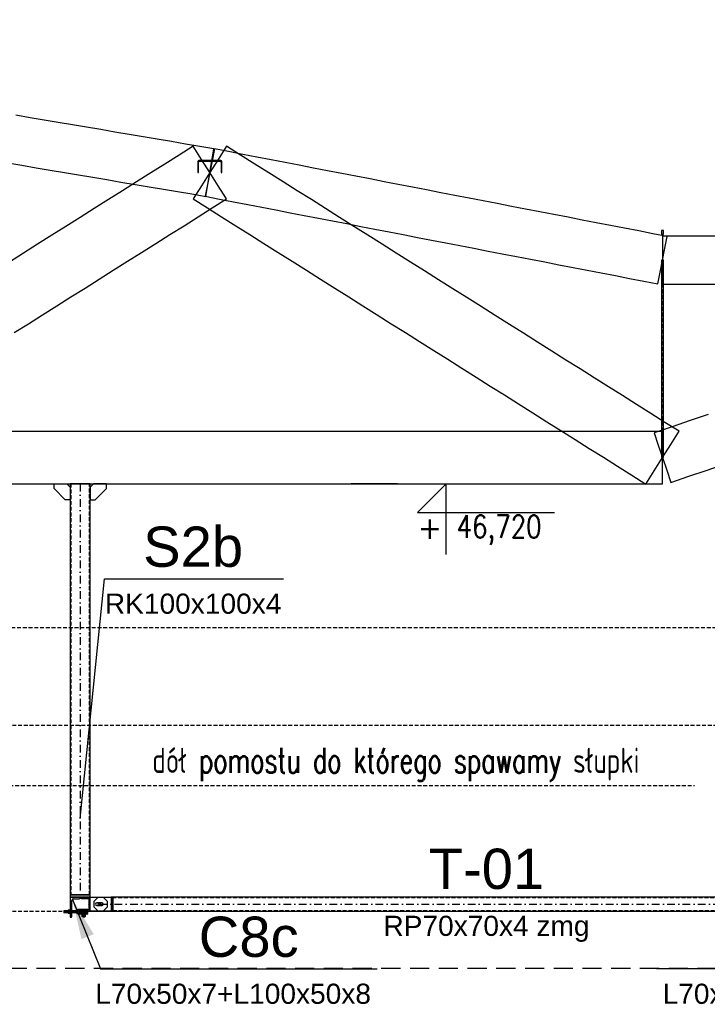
# Model space of a CAD drawing. Header units: millimetres. Extents: x -34919 to 306996, y -293018 to -145733.
# Tile 71 of 256: x 23711 to 27130, y -191217 to -186323. Entities that reach past the tile are written whole.
import ezdxf
from ezdxf.enums import TextEntityAlignment as Align

# ---------------------------------------------------------------- set-up
doc = ezdxf.new("R2010")
doc.units = ezdxf.units.MM
doc.header["$LTSCALE"] = 3
for name, pattern in [('DASHDOT', [25.4, 12.7, -6.35, 0, -6.35]), ('DASHED2', [9.525, 6.35, -3.175]), ('HIDDEN', [9.525, 6.35, -3.175])]:
    doc.linetypes.add(name, pattern=pattern)
for name, color, linetype, lineweight in [('-KONTURY', 7, 'Continuous', 18), ('OPISY', 2, 'Continuous', 13), ('SIATKA', 5, 'Continuous', 18)]:
    doc.layers.add(name, color=color, linetype=linetype, lineweight=lineweight)
for name, color, linetype in [('ARF2000E0_BEARING_ROOF_KANTAVAT_KATTO', 7, 'Continuous'), ('blaszki', 6, 'Continuous'), ('poziome 1', 7, 'Continuous'), ('slupki', 7, 'Continuous'), ('stezenia', 4, 'Continuous'), ('STĘŻENIA_OPIS', 4, 'Continuous')]:
    doc.layers.add(name, color=color, linetype=linetype)
doc.styles.add('ROMANS', font='romans.shx')
doc.styles.get("Standard").update_dxf_attribs({"font": 'arial.ttf', "height": 25})
doc.dimstyles.new('STANDARD-100', dxfattribs={"dimscale": 100, "dimtxt": 2, "dimasz": 2, "dimexe": 0, "dimexo": 0, "dimgap": 0.6, "dimtad": 1, "dimdec": 0, "dimzin": 12, "dimdsep": 46, "dimtxsty": 'Standard', "dimcen": 1, "dimclrd": 256, "dimclre": 256, "dimclrt": 2, "dimadec": 0, "dimazin": 0, "dimtfac": 1, "dimtdec": 0, "dimtmove": 0, "dimatfit": 3, "dimfxl": 0, "dimtolj": 1, "dimtzin": 0, "dimarcsym": 0})
pattern_1 = [(45, (-64462.189, -189215.194), (-6.7351921, 6.7351921), []), (45, (-64457.699, -189215.194), (-6.7351921, 6.7351921), [])]

# ---------------------------------------------------------------- blocks, each defined once
blk = doc.blocks.new('poziom')
at = {"color": 4}
for p, q in [((0, 1.176), (0, 0.076)), ((-0.446, 0.522), (1.685, 0.522)), ((-0.446, 0.522), (0, 0.076))]:
    blk.add_line(p, q, dxfattribs=at)
at = {"color": 2, "style": 'ROMANS'}
blk.add_attdef('+', text='', height=0.35, dxfattribs=at).set_placement((-0.254, 0.632), align=Align.CENTER)
at = {"color": 2, "style": 'ROMANS', "width": 0.8}
blk.add_attdef('POZIOM', text='', height=0.35, dxfattribs=at).set_placement((0.824, 0.632), align=Align.CENTER)
blk = doc.blocks.new('A$C0ED537D3')
at = {"layer": 'poziome 1', "color": 2, "extrusion": (0, 1, 0)}
blk.add_lwpolyline([(0, 0), (-50, 0)], dxfattribs=at)
at = {"layer": 'poziome 1', "color": 2, "extrusion": (-1, 0, 0)}
blk.add_lwpolyline([(3.5, 0), (0, 0)], dxfattribs=at)
for points, elevation in [([(0, 0), (100, 0)], -50), ([(95.5, 0), (17, 0)], -42)]:
    blk.add_lwpolyline(points, dxfattribs=dict(at, elevation=elevation))
at = {"layer": 'poziome 1', "color": 2, "extrusion": (0, 1, 0)}
for points, elevation in [([(-33, 0), (-4.5, 0)], -8), ([(-50, 0), (-46.5, 0)], -100)]:
    blk.add_lwpolyline(points, dxfattribs=dict(at, elevation=elevation))
at = {"layer": 'poziome 1', "color": 2, "extrusion": (0, 0, -1)}
for centre, radius, start, end in [((-4.5, -3.5), 4.5, 270, 0), ((-33, -17), 9, 90, 180), ((-46.5, -95.5), 4.5, 270, 0)]:
    blk.add_arc(centre, radius, start, end, dxfattribs=at)

msp = doc.modelspace()

# ---------------------------------------------------------------- hatches: boundary and pattern name
at = {"layer": '-KONTURY'}
h = msp.add_hatch(dxfattribs=at)
h.set_pattern_fill('ANSI31', color=256, scale=0.5, style=0)
h.set_pattern_definition([(45, (-23125.7643, -76558.8592), (-1.122532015, 1.122532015), [])])
h.paths.add_polyline_path([(24033.111, -190754.748), (24033.111, -190753.548), (24035.911, -190750.748), (24049.611, -190750.748), (24049.611, -190754.748)])
h.paths.add_polyline_path([(24009.611, -190754.748), (24009.611, -190750.748), (24023.311, -190750.748), (24026.111, -190753.548), (24026.111, -190754.748)])
h = msp.add_hatch(dxfattribs=at)
h.set_pattern_fill('ANSI31', color=256, scale=0.5, angle=90, style=0)
h.set_pattern_definition([(135, (-23175.0753, -76556.8592), (-1.122532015, -1.122532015), [])])
h.paths.add_polyline_path([(24033.111, -190758.748), (24049.611, -190758.748), (24049.611, -190762.748), (24033.111, -190762.748)])
h.paths.add_polyline_path([(24009.611, -190758.748), (24026.111, -190758.748), (24026.111, -190762.748), (24023.611, -190762.748), (24009.611, -190762.748)])
at = {"layer": 'slupki'}
h = msp.add_hatch(dxfattribs=at)
h.set_pattern_fill('ANSI32', angle=360)
h.set_pattern_definition(pattern_1)
edge = h.paths.add_edge_path()
edge.add_line((24012.099, -190684.749), (23962.099, -190684.749))
edge = h.paths.add_edge_path()
edge.add_line((23979.099, -190692.749), (24007.599, -190692.749))
edge = h.paths.add_edge_path()
edge.add_line((23970.099, -190780.249), (23970.099, -190701.749))
edge = h.paths.add_edge_path()
edge.add_line((23962.099, -190684.749), (23962.099, -190784.749))
edge = h.paths.add_edge_path()
edge.add_ellipse((23979.099, -190701.749), major_axis=(0, 9), ratio=1, start_angle=360, end_angle=450, ccw=False)
edge = h.paths.add_edge_path()
edge.add_ellipse((23965.599, -190780.249), major_axis=(0, 4.5), ratio=1, start_angle=180, end_angle=270, ccw=False)
edge = h.paths.add_edge_path()
edge.add_line((23962.099, -190784.749), (23965.599, -190784.749))
edge = h.paths.add_edge_path()
edge.add_ellipse((24007.599, -190688.249), major_axis=(0, 4.5), ratio=1, start_angle=180, end_angle=270, ccw=False)
edge = h.paths.add_edge_path()
edge.add_line((24012.099, -190688.249), (24012.099, -190684.749))
h = msp.add_hatch(dxfattribs=at)
h.set_pattern_fill('ANSI32', angle=360)
h.set_pattern_definition(pattern_1)
h.paths.add_polyline_path([(24012.099, -190684.749), (24012.099, -190686.66, 0.41421356), (24017.187, -190691.749), (24050.01, -190691.749, -0.41421356), (24055.099, -190696.838), (24055.099, -190749.66, 0.41421356), (24060.187, -190754.749), (24062.099, -190754.749), (24062.099, -190684.749)])

# ---------------------------------------------------------------- linework, layer by layer
at = {"layer": '-KONTURY'}
for p, q in [((24049.611, -190743.749, 0), (24002.111, -190743.749, 0)), ((24049.611, -190747.749, 0), (24049.611, -190743.749, 0)), ((23962.099, -190748.749, 0), (23970.099, -190748.749, 0)), ((23962.099, -190764.749, 0), (23970.099, -190764.749, 0)), ((23996.111, -190749.749, 0), (23996.111, -190763.749, 0)), ((24000.111, -190763.749, 0), (24000.111, -190749.749, 0)), ((24002.111, -190747.749, 0), (24049.611, -190747.749, 0)), ((24049.611, -190765.749, 0), (24002.111, -190765.749, 0)), ((24002.111, -190769.749, 0), (24049.611, -190769.749, 0)), ((24033.111, -190753.548, 0), (24026.111, -190753.548, 0)), ((24026.111, -190762.748, 0), (24026.111, -190758.748, 0)), ((24029.611, -190747.749, 0), (24029.611, -190767.749, 0)), ((24033.111, -190762.748, 0), (24033.111, -190758.748, 0)), ((24049.611, -190769.749, 0), (24049.611, -190765.749, 0))]:
    msp.add_line(p, q, dxfattribs=at)
at = {"layer": '-KONTURY', "extrusion": (1, 0, 0)}
for points, elevation in [([(-190766.749, 0), (-190746.749, 0)], 23960.099), ([(-190746.749, 0), (-190766.749, 0)], 23962.099), ([(-190743.749, 0), (-190744.599, 0)], 24020.461), ([(-190749.449, 0), (-190743.749, 0)], 24029.016), ([(-190743.649, 0), (-190783.849, 0)], 24029.611), ([(-190749.449, 0), (-190743.749, 0)], 24030.206), ([(-190744.599, 0), (-190743.749, 0)], 24038.761), ([(-190752.669, 0), (-190760.829, 0)], 23930.111), ([(-190749.449, 0), (-190764.049, 0)], 23951.699), ([(-190749.449, 0), (-190764.049, 0)], 23960.099), ([(-190751.749, 0), (-190761.749, 0)], 23995.611), ([(-190752.155, 0), (-190749.049, 0)], 24000.111), ([(-190761.343, 0), (-190752.155, 0)], 24000.111), ([(-190764.449, 0), (-190761.343, 0)], 24000.111), ([(-190748.249, 0), (-190749.049, 0)], 24000.711), ([(-190764.449, 0), (-190765.249, 0)], 24000.711), ([(-190771.749, 0), (-190769.749, 0)], 24019.611), ([(-190772.869, 0), (-190779.029, 0)], 24020.371), ([(-190783.289, 0), (-190751.749, 0)], 24024.611), ([(-190772.869, 0), (-190779.029, 0)], 24024.991), ([(-190750.829, 0), (-190749.669, 0)], 24025.531), ([(-190750.829, 0), (-190751.749, 0)], 24025.531), ([(-190751.749, 0), (-190783.749, 0)], 24025.531), ([(-190769.649, 0), (-190771.849, 0)], 24029.611), ([(-190771.649, 0), (-190780.249, 0)], 24029.611), ([(-190750.829, 0), (-190749.669, 0)], 24033.691), ([(-190750.829, 0), (-190751.749, 0)], 24033.691), ([(-190751.749, 0), (-190783.749, 0)], 24033.691), ([(-190772.869, 0), (-190779.029, 0)], 24034.231), ([(-190783.289, 0), (-190751.749, 0)], 24034.611), ([(-190772.869, 0), (-190779.029, 0)], 24038.851), ([(-190769.749, 0), (-190771.749, 0)], 24039.611)]:
    msp.add_lwpolyline(points, dxfattribs=dict(at, elevation=elevation))
at = {"layer": '-KONTURY', "extrusion": (0, 1, 0)}
for points, elevation in [([(-23960.099, 0), (-23962.099, 0)], -190746.749), ([(-24038.761, 0), (-24020.461, 0)], -190743.749), ([(-24038.761, 0), (-24020.461, 0)], -190744.599), ([(-23960.199, 0), (-23951.599, 0)], -190756.749), ([(-23958.979, 0), (-23952.819, 0)], -190747.509), ([(-23958.979, 0), (-23952.819, 0)], -190752.129), ([(-23958.979, 0), (-23952.819, 0)], -190761.369), ([(-23958.979, 0), (-23952.819, 0)], -190765.989), ([(-23962.199, 0), (-23959.999, 0)], -190756.749), ([(-23962.099, 0), (-23960.099, 0)], -190766.749), ([(-24000.711, 0), (-24000.111, 0)], -190749.049), ([(-24000.711, 0), (-24000.111, 0)], -190764.449), ([(-24019.611, 0), (-24039.611, 0)], -190769.749), ([(-24039.611, 0), (-24019.611, 0)], -190771.749), ([(-24022.311, 0), (-24036.911, 0)], -190771.749), ([(-24022.311, 0), (-24036.911, 0)], -190780.149), ([(-24034.611, 0), (-24024.611, 0)], -190751.749), ([(-24034.611, 0), (-24024.611, 0)], -190783.289), ([(-24033.691, 0), (-24025.531, 0)], -190749.669), ([(-24025.531, 0), (-24033.691, 0)], -190783.749), ([(-24030.206, 0), (-24029.016, 0)], -190749.449)]:
    msp.add_lwpolyline(points, dxfattribs=dict(at, elevation=elevation))
at = {"layer": '-KONTURY', "elevation": 0}
for points in [[(24020.461, -190744.599), (24025.531, -190749.669)], [(24038.761, -190744.599), (24033.691, -190749.669)], [(23931.031, -190761.749), (23930.111, -190760.829)], [(23995.611, -190751.749), (23931.031, -190751.749)], [(23995.611, -190761.749), (23996.531, -190761.343)], [(24000.111, -190752.155), (23996.531, -190752.155)], [(24000.111, -190761.343), (23996.531, -190761.343)], [(24005.75, -190756.749), (24000.711, -190756.749)], [(24023.311, -190750.748), (24026.111, -190753.548), (24026.111, -190754.748)], [(24035.911, -190750.748), (24033.111, -190753.548), (24033.111, -190754.748)]]:
    msp.add_lwpolyline(points, dxfattribs=at)
at = {"layer": '-KONTURY', "extrusion": (0.791254, 0.611487, 0), "elevation": -97627.744}
msp.add_lwpolyline([(-165617.582, 0), (-165625.758, 0)], dxfattribs=at)
at = {"layer": '-KONTURY', "extrusion": (0.791254, -0.611487, 0), "elevation": 135654.818}
msp.add_lwpolyline([(-136229.992, 0), (-136238.169, 0)], dxfattribs=at)
at = {"layer": '-KONTURY', "extrusion": (-4.74932e-13, -1, 0), "elevation": 190756.749}
msp.add_lwpolyline([(24006.611, 0), (23930.011, 0)], dxfattribs=at)
at = {"layer": '-KONTURY', "extrusion": (0.707107, -0.707107, 0)}
for points, elevation in [([(-117961.362, 0), (-117960.061, 0)], 151803.65), ([(-117893.89, 0), (-117892.589, 0)], 151869.82)]:
    msp.add_lwpolyline(points, dxfattribs=dict(at, elevation=elevation))
at = {"layer": '-KONTURY', "extrusion": (-4.44333e-13, -1, 0)}
for elevation in [190752.669, 190760.829]:
    msp.add_lwpolyline([(23995.611, 0), (23930.111, 0)], dxfattribs=dict(at, elevation=elevation))
at = {"layer": '-KONTURY', "extrusion": (1, -1.45519e-12, 0), "elevation": 23931.031}
msp.add_lwpolyline([(-190751.749, 0), (-190761.749, 0)], dxfattribs=at)
at = {"layer": '-KONTURY', "extrusion": (-4.50664e-13, -1, 0), "elevation": 190761.749}
msp.add_lwpolyline([(23995.611, 0), (23931.031, 0)], dxfattribs=at)
at = {"layer": '-KONTURY', "extrusion": (0.866025, -0.5, 0)}
for points, elevation in [([(-153215.779, 0), (-153218.019, 0)], 116117.504), ([(-153228.703, 0), (-153226.463, 0)], 116132.079)]:
    msp.add_lwpolyline(points, dxfattribs=dict(at, elevation=elevation))
at = {"layer": '-KONTURY', "extrusion": (0.866025, 0.5, 0)}
for points, elevation in [([(-177184.602, 0), (-177182.362, 0)], -74639.245), ([(-177171.678, 0), (-177173.918, 0)], -74624.67)]:
    msp.add_lwpolyline(points, dxfattribs=dict(at, elevation=elevation))
at = {"layer": '-KONTURY', "extrusion": (-0.403632, -0.914921, 0), "elevation": 164837.483}
msp.add_lwpolyline([(98947.579, 0), (98948.584, 0)], dxfattribs=at)
at = {"layer": '-KONTURY', "extrusion": (0.487829, -0.872939, 0), "elevation": 178221.27}
msp.add_lwpolyline([(-72107.899, 0), (-72106.844, 0)], dxfattribs=at)
at = {"layer": '-KONTURY', "extrusion": (0.487829, 0.872939, 0), "elevation": -154816.901}
msp.add_lwpolyline([(-114005.308, 0), (-114006.362, 0)], dxfattribs=at)
at = {"layer": '-KONTURY', "extrusion": (-1.25448e-12, -1, 0)}
for elevation in [190748.249, 190765.249]:
    msp.add_lwpolyline([(24000.711, 0), (24006.511, 0)], dxfattribs=dict(at, elevation=elevation))
at = {"layer": '-KONTURY', "extrusion": (1, -9.4493e-13, 0), "elevation": 24000.711}
msp.add_lwpolyline([(-190749.049, 0), (-190764.449, 0)], dxfattribs=at)
at = {"layer": '-KONTURY', "extrusion": (1, -8.55995e-13, 0), "elevation": 24006.511}
msp.add_lwpolyline([(-190748.249, 0), (-190765.249, 0)], dxfattribs=at)
at = {"layer": '-KONTURY', "linetype": 'HIDDEN', "const_width": 3, "elevation": 0}
msp.add_lwpolyline([(28385.809, -190756.749), (24009.611, -190756.749)], dxfattribs=at)
at = {"layer": '-KONTURY', "elevation": 0}
for points in [[(24049.611, -190754.748), (24009.611, -190754.748), (24009.611, -190750.748), (24049.611, -190750.748)], [(24049.611, -190754.748), (24009.611, -190754.748), (24009.611, -190750.748), (24049.611, -190750.748)], [(24049.611, -190762.748), (24009.611, -190762.748), (24009.611, -190758.748), (24049.611, -190758.748)]]:
    msp.add_lwpolyline(points, close=True, dxfattribs=at)
at = {"layer": '-KONTURY', "extrusion": (-0.5, 0.866025, 0)}
for points, elevation in [([(74584.183, 0), (74581.943, 0)], -177224.336), ([(74571.259, 0), (74573.499, 0)], -177238.911)]:
    msp.add_lwpolyline(points, dxfattribs=dict(at, elevation=elevation))
at = {"layer": '-KONTURY', "extrusion": (0.5, 0.866025, 0)}
for points, elevation in [([(-116191.766, 0), (-116194.006, 0)], -153209.3), ([(-116204.69, 0), (-116202.45, 0)], -153194.725)]:
    msp.add_lwpolyline(points, dxfattribs=dict(at, elevation=elevation))
at = {"layer": '-KONTURY', "extrusion": (-0.447214, -0.894427, 0), "elevation": 159897.629}
msp.add_lwpolyline([(106810.175, 0), (106809.146, 0)], dxfattribs=at)
at = {"layer": '-KONTURY', "extrusion": (-0.707107, -0.707107, 0), "elevation": 117886.819}
msp.add_lwpolyline([(151876.892, 0), (151875.59, 0)], dxfattribs=at)
at = {"layer": '-KONTURY', "extrusion": (0.447214, -0.894427, 0), "elevation": 181390.366}
msp.add_lwpolyline([(-63824.7, 0), (-63823.671, 0)], dxfattribs=at)
at = {"layer": '-KONTURY'}
for centre, radius, start, end in [((24002.111, -190749.749, 0), 6, 90, 180), ((24002.111, -190763.749, 0), 6, 180, 270), ((24002.111, -190749.749, 0), 2, 90, 180), ((24002.111, -190763.749, 0), 2, 180, 270)]:
    msp.add_arc(centre, radius, start, end, dxfattribs=at)
at = {"layer": '-KONTURY', "extrusion": (0, 0, -1)}
for centre, radius, start, end in [((-23967.368, -190756.749, 0), 15.265, 342.383031, 17.616969), ((-23956.188, -190749.819, 0), 4.085, 325.561531, 25.561531), ((-23956.188, -190763.679, 0), 4.085, 334.438469, 34.438469), ((-23955.61, -190749.819, 0), 4.085, 154.438469, 214.438469), ((-23944.43, -190756.749, 0), 15.265, 162.383031, 197.616969), ((-23955.61, -190763.679, 0), 4.085, 145.561531, 205.561531), ((-23994.258, -190752.499, 0), 12.253, 159.705445, 200.294555), ((-23994.258, -190760.999, 0), 12.253, 159.705445, 200.294555), ((-24022.681, -190776.238, 0), 4.085, 64.438469, 124.438469), ((-24022.681, -190775.66, 0), 4.085, 235.561531, 295.561531), ((-24029.611, -190787.418, 0), 15.265, 72.383031, 107.616969), ((-24029.611, -190764.48, 0), 15.265, 252.383031, 287.616969), ((-24036.541, -190776.238, 0), 4.085, 55.561531, 115.561531), ((-24036.541, -190775.66, 0), 4.085, 244.438469, 304.438469)]:
    msp.add_arc(centre, radius, start, end, dxfattribs=at)
at = {"color": 4, "linetype": 'DASHED2'}
for p, q in [((-5676.685, -189344.749, 0), (29443.668, -189344.749, 0)), ((-5671.516, -189829.228, 0), (29441.729, -189829.228, 0)), ((22488.771, -190129.749, 0), (27066.677, -190129.749, 0)), ((21103.168, -190754.749, 0), (29441.729, -190754.749, 0))]:
    msp.add_line(p, q, dxfattribs=at)
at = {"color": 6, "elevation": 0}
msp.add_lwpolyline([(24126.599, -190754.749), (24062.099, -190754.749), (24062.099, -190684.749), (24126.599, -190684.749), (24146.599, -190704.749), (24146.599, -190734.749)], close=True, dxfattribs=at)
msp.add_lwpolyline([(24094.099, -190726.249), (24120.099, -190726.249, 1), (24120.099, -190713.249), (24094.099, -190713.249, 1)], format="xyb", close=True, dxfattribs=at)
at = {"color": 9}
msp.add_circle((24107.099, -190719.749, 0), 6.5, dxfattribs=at)
at = {"layer": 'ARF2000E0_BEARING_ROOF_KANTAVAT_KATTO', "color": 8, "linetype": 'HIDDEN', "extrusion": (0, 1, 0)}
msp.add_line((26906.625, -187549.749), (26906.625, -188499.749), dxfattribs=at)
msp.add_line((26906.625, -187549.749), (26906.625, -188499.749), dxfattribs=at)
at = {"layer": 'ARF2000E0_BEARING_ROOF_KANTAVAT_KATTO'}
for points in [[(24636.623, -187200.97), (24646.624, -187141.81), (24656.625, -187082.649), (24666.626, -187023.488), (24676.627, -186964.328), (24606.314, -186952.442), (24536.002, -186940.556), (24465.689, -186928.67), (24395.377, -186916.784), (24325.064, -186904.898), (24254.752, -186893.012), (24184.439, -186881.126), (24114.127, -186869.24), (24043.814, -186857.354), (23973.502, -186845.468), (23903.189, -186833.582), (23832.877, -186821.696), (23762.564, -186809.81), (23692.252, -186797.925)], [(24739.229, -187213.804), (24697.927, -187148.226), (24656.625, -187082.649), (24615.323, -187017.072), (24574.021, -186951.494), (24503.708, -186995.779), (24433.396, -187040.063), (24363.083, -187084.347), (24292.771, -187128.632), (24222.458, -187172.916), (24152.146, -187217.201), (24081.833, -187261.485), (24011.521, -187305.769), (23941.208, -187350.054), (23870.896, -187394.338), (23800.583, -187438.622), (23730.271, -187482.907), (23659.958, -187527.191)], [(26824.021, -188630.904), (26865.323, -188565.326), (26906.625, -188499.749), (26947.927, -188434.172), (26989.229, -188368.594), (26918.917, -188324.31), (26848.604, -188280.026), (26778.292, -188235.741), (26707.979, -188191.457), (26637.667, -188147.172), (26567.354, -188102.888), (26497.042, -188058.604), (26426.729, -188014.319), (26356.417, -187970.035), (26286.104, -187925.751), (26215.792, -187881.466), (26145.479, -187837.182), (26075.167, -187792.897), (26004.854, -187748.613), (25934.542, -187704.329), (25864.229, -187660.044), (25793.917, -187615.76), (25723.604, -187571.476), (25653.292, -187527.191), (25582.979, -187482.907), (25512.667, -187438.622), (25442.354, -187394.338), (25372.042, -187350.054), (25301.729, -187305.769), (25231.417, -187261.485), (25161.104, -187217.201), (25090.792, -187172.916), (25020.479, -187128.632), (24950.167, -187084.347), (24879.854, -187040.063), (24809.542, -186995.779), (24739.229, -186951.494), (24697.927, -187017.072), (24656.625, -187082.649), (24615.323, -187148.226), (24574.021, -187213.804), (24644.333, -187258.088), (24714.646, -187302.372), (24784.958, -187346.657), (24855.271, -187390.941), (24925.583, -187435.226), (24995.896, -187479.51), (25066.208, -187523.794), (25136.521, -187568.079), (25206.833, -187612.363), (25277.146, -187656.647), (25347.458, -187700.932), (25417.771, -187745.216), (25488.083, -187789.501), (25558.396, -187833.785), (25628.708, -187878.069), (25699.021, -187922.354), (25769.333, -187966.638), (25839.646, -188010.922), (25909.958, -188055.207), (25980.271, -188099.491), (26050.583, -188143.776), (26120.896, -188188.06), (26191.208, -188232.344), (26261.521, -188276.629), (26331.833, -188320.913), (26402.146, -188365.197), (26472.458, -188409.482), (26542.771, -188453.766), (26613.083, -188498.051), (26683.396, -188542.335), (26753.708, -188586.619), (26824.021, -188630.904)], [(26883.832, -187635.764), (26895.228, -187576.857), (26906.625, -187517.949), (26918.022, -187459.041), (26929.418, -187400.134), (26859.106, -187386.53), (26788.793, -187372.927), (26718.481, -187359.324), (26648.168, -187345.721), (26577.856, -187332.118), (26507.543, -187318.515), (26437.231, -187304.912), (26366.918, -187291.309), (26296.606, -187277.705), (26226.293, -187264.102), (26155.981, -187250.499), (26085.668, -187236.896), (26015.356, -187223.293), (25945.043, -187209.69), (25874.731, -187196.087), (25804.418, -187182.484), (25734.106, -187168.88), (25663.793, -187155.277), (25593.481, -187141.674), (25523.168, -187128.071), (25452.856, -187114.468), (25382.543, -187100.865), (25312.231, -187087.262), (25241.918, -187073.659), (25171.606, -187060.055), (25101.293, -187046.452), (25030.981, -187032.849), (24960.668, -187019.246), (24890.356, -187005.643), (24820.043, -186992.04), (24749.731, -186978.437), (24679.418, -186964.834), (24668.022, -187023.741), (24656.625, -187082.649), (24645.228, -187141.557), (24633.832, -187200.464), (24704.144, -187214.067), (24774.457, -187227.671), (24844.769, -187241.274), (24915.082, -187254.877), (24985.394, -187268.48), (25055.707, -187282.083), (25126.019, -187295.686), (25196.332, -187309.289), (25266.644, -187322.892), (25336.957, -187336.496), (25407.269, -187350.099), (25477.582, -187363.702), (25547.894, -187377.305), (25618.207, -187390.908), (25688.519, -187404.511), (25758.832, -187418.114), (25829.144, -187431.717), (25899.457, -187445.321), (25969.769, -187458.924), (26040.082, -187472.527), (26110.394, -187486.13), (26180.707, -187499.733), (26251.019, -187513.336), (26321.332, -187526.939), (26391.644, -187540.542), (26461.957, -187554.146), (26532.269, -187567.749), (26602.582, -187581.352), (26672.894, -187594.955), (26743.207, -187608.558), (26813.519, -187622.161), (26883.832, -187635.764)], [(24596.625, -187030.631), (24596.625, -187082.649), (24600.625, -187082.649), (24600.625, -187030.631), (24600.626, -187030.532), (24600.63, -187030.434), (24600.636, -187030.336), (24600.644, -187030.238), (24600.655, -187030.14), (24600.668, -187030.043), (24600.684, -187029.946), (24600.702, -187029.85), (24600.722, -187029.754), (24600.745, -187029.659), (24600.77, -187029.564), (24600.797, -187029.47), (24600.827, -187029.376), (24600.859, -187029.283), (24600.893, -187029.191), (24600.93, -187029.099), (24600.968, -187029.009), (24601.009, -187028.919), (24601.052, -187028.831), (24601.098, -187028.744), (24601.145, -187028.658), (24601.194, -187028.573), (24601.246, -187028.49), (24601.299, -187028.408), (24601.355, -187028.327), (24601.412, -187028.247), (24601.471, -187028.169), (24601.533, -187028.092), (24601.596, -187028.017), (24601.661, -187027.944), (24601.728, -187027.872), (24601.797, -187027.801), (24601.867, -187027.732), (24601.939, -187027.665), (24602.013, -187027.6), (24602.088, -187027.537), (24602.165, -187027.476), (24602.243, -187027.416), (24602.322, -187027.359), (24602.403, -187027.304), (24602.485, -187027.25), (24602.568, -187027.199), (24602.653, -187027.149), (24602.739, -187027.102), (24602.826, -187027.057), (24602.914, -187027.014), (24603.004, -187026.973), (24603.094, -187026.934), (24603.186, -187026.897), (24603.278, -187026.863), (24603.371, -187026.831), (24603.464, -187026.801), (24603.559, -187026.774), (24603.653, -187026.749), (24603.749, -187026.726), (24603.845, -187026.706), (24603.941, -187026.688), (24604.038, -187026.673), (24604.135, -187026.659), (24604.232, -187026.649), (24604.33, -187026.64), (24604.428, -187026.634), (24604.527, -187026.63), (24604.625, -187026.629), (24656.625, -187026.629), (24708.625, -187026.629), (24708.724, -187026.63), (24708.822, -187026.634), (24708.92, -187026.64), (24709.018, -187026.649), (24709.115, -187026.659), (24709.212, -187026.673), (24709.309, -187026.688), (24709.406, -187026.706), (24709.502, -187026.727), (24709.597, -187026.749), (24709.692, -187026.774), (24709.786, -187026.802), (24709.88, -187026.831), (24709.973, -187026.863), (24710.065, -187026.897), (24710.156, -187026.934), (24710.247, -187026.973), (24710.336, -187027.014), (24710.424, -187027.057), (24710.512, -187027.102), (24710.598, -187027.15), (24710.682, -187027.199), (24710.766, -187027.251), (24710.848, -187027.304), (24710.929, -187027.36), (24711.008, -187027.417), (24711.086, -187027.476), (24711.163, -187027.538), (24711.238, -187027.601), (24711.312, -187027.666), (24711.384, -187027.733), (24711.454, -187027.802), (24711.523, -187027.872), (24711.59, -187027.944), (24711.655, -187028.018), (24711.718, -187028.093), (24711.779, -187028.17), (24711.838, -187028.248), (24711.896, -187028.327), (24711.951, -187028.408), (24712.005, -187028.49), (24712.056, -187028.574), (24712.105, -187028.659), (24712.153, -187028.744), (24712.198, -187028.832), (24712.241, -187028.92), (24712.282, -187029.009), (24712.321, -187029.1), (24712.357, -187029.191), (24712.391, -187029.283), (24712.423, -187029.376), (24712.453, -187029.47), (24712.48, -187029.564), (24712.505, -187029.659), (24712.528, -187029.754), (24712.548, -187029.85), (24712.566, -187029.947), (24712.582, -187030.043), (24712.595, -187030.141), (24712.606, -187030.238), (24712.614, -187030.336), (24712.62, -187030.434), (24712.624, -187030.532), (24712.625, -187030.631), (24712.625, -187082.649), (24716.625, -187082.649), (24716.625, -187030.631), (24716.623, -187030.434), (24716.615, -187030.238), (24716.603, -187030.042), (24716.587, -187029.846), (24716.565, -187029.651), (24716.539, -187029.457), (24716.507, -187029.263), (24716.471, -187029.07), (24716.431, -187028.878), (24716.385, -187028.687), (24716.335, -187028.497), (24716.281, -187028.308), (24716.222, -187028.121), (24716.158, -187027.936), (24716.089, -187027.752), (24716.017, -187027.569), (24715.939, -187027.388), (24715.857, -187027.21), (24715.771, -187027.033), (24715.681, -187026.859), (24715.586, -187026.686), (24715.487, -187026.517), (24715.384, -187026.349), (24715.277, -187026.184), (24715.166, -187026.022), (24715.051, -187025.863), (24714.932, -187025.707), (24714.809, -187025.554), (24714.683, -187025.403), (24714.553, -187025.256), (24714.419, -187025.112), (24714.282, -187024.972), (24714.141, -187024.835), (24713.998, -187024.701), (24713.851, -187024.571), (24713.701, -187024.445), (24713.548, -187024.322), (24713.392, -187024.204), (24713.233, -187024.089), (24713.071, -187023.977), (24712.906, -187023.87), (24712.739, -187023.767), (24712.57, -187023.668), (24712.398, -187023.574), (24712.223, -187023.483), (24712.047, -187023.397), (24711.869, -187023.315), (24711.688, -187023.238), (24711.505, -187023.165), (24711.321, -187023.096), (24711.135, -187023.032), (24710.948, -187022.973), (24710.759, -187022.918), (24710.569, -187022.868), (24710.378, -187022.822), (24710.185, -187022.781), (24709.992, -187022.746), (24709.798, -187022.714), (24709.604, -187022.688), (24709.409, -187022.666), (24709.213, -187022.65), (24709.018, -187022.637), (24708.821, -187022.63), (24708.625, -187022.628), (24656.625, -187022.628), (24604.625, -187022.628), (24604.429, -187022.63), (24604.232, -187022.637), (24604.036, -187022.65), (24603.841, -187022.666), (24603.646, -187022.688), (24603.451, -187022.714), (24603.257, -187022.746), (24603.064, -187022.782), (24602.872, -187022.822), (24602.681, -187022.868), (24602.491, -187022.918), (24602.303, -187022.972), (24602.116, -187023.032), (24601.93, -187023.096), (24601.746, -187023.164), (24601.564, -187023.237), (24601.383, -187023.314), (24601.204, -187023.396), (24601.028, -187023.483), (24600.853, -187023.573), (24600.681, -187023.668), (24600.511, -187023.767), (24600.344, -187023.87), (24600.179, -187023.977), (24600.017, -187024.089), (24599.858, -187024.204), (24599.702, -187024.323), (24599.549, -187024.445), (24599.399, -187024.572), (24599.251, -187024.702), (24599.108, -187024.836), (24598.967, -187024.973), (24598.83, -187025.113), (24598.697, -187025.257), (24598.567, -187025.404), (24598.441, -187025.554), (24598.318, -187025.707), (24598.199, -187025.863), (24598.084, -187026.022), (24597.973, -187026.184), (24597.866, -187026.349), (24597.763, -187026.516), (24597.665, -187026.686), (24597.57, -187026.858), (24597.48, -187027.032), (24597.393, -187027.208), (24597.312, -187027.387), (24597.234, -187027.568), (24597.161, -187027.75), (24597.093, -187027.935), (24597.029, -187028.121), (24596.969, -187028.308), (24596.915, -187028.497), (24596.865, -187028.687), (24596.819, -187028.878), (24596.779, -187029.071), (24596.743, -187029.264), (24596.711, -187029.457), (24596.685, -187029.652), (24596.664, -187029.847), (24596.647, -187030.042), (24596.635, -187030.238), (24596.627, -187030.434), (24596.625, -187030.631)], [(23652.248, -187034.567), (23722.561, -187046.453), (23792.873, -187058.339), (23863.186, -187070.225), (23933.498, -187082.111), (24003.811, -187093.997), (24074.123, -187105.883), (24144.436, -187117.769), (24214.748, -187129.655), (24285.061, -187141.541), (24355.373, -187153.427), (24425.686, -187165.312), (24495.998, -187177.198), (24566.311, -187189.084), (24636.623, -187200.97)], [(23684.542, -187878.069), (23754.854, -187833.785), (23825.167, -187789.501), (23895.479, -187745.216), (23965.792, -187700.932), (24036.104, -187656.647), (24106.417, -187612.363), (24176.729, -187568.079), (24247.042, -187523.794), (24317.354, -187479.51), (24387.667, -187435.226), (24457.979, -187390.941), (24528.292, -187346.657), (24598.604, -187302.372), (24668.917, -187258.088), (24739.229, -187213.804)], [(26902.125, -187371.049), (26902.125, -187387.949), (26911.125, -187387.949), (26911.125, -187371.049), (26902.125, -187371.049)], [(27176.156, -187397.949), (27086.313, -187397.949), (26996.469, -187397.949), (26906.625, -187397.949), (26906.625, -187457.949), (26906.625, -187517.949), (26906.625, -187577.949), (26906.625, -187637.949), (26996.469, -187637.949), (27086.313, -187637.949), (27176.156, -187637.949)], [(26902.125, -187517.949), (26902.125, -187579.311), (26902.125, -187640.674), (26902.125, -187702.036), (26902.125, -187763.399), (26902.125, -187824.761), (26902.125, -187886.124), (26902.125, -187947.486), (26902.125, -188008.849), (26902.125, -188070.211), (26902.125, -188131.574), (26902.125, -188192.936), (26902.125, -188254.299), (26902.125, -188315.661), (26902.125, -188377.024), (26902.125, -188438.386), (26902.125, -188499.749), (26911.125, -188499.749), (26911.125, -188438.386), (26911.125, -188377.024), (26911.125, -188315.661), (26911.125, -188254.299), (26911.125, -188192.936), (26911.125, -188131.574), (26911.125, -188070.211), (26911.125, -188008.849), (26911.125, -187947.486), (26911.125, -187886.124), (26911.125, -187824.761), (26911.125, -187763.399), (26911.125, -187702.036), (26911.125, -187640.674), (26911.125, -187579.311), (26911.125, -187517.949), (26902.125, -187517.949)], [(27134.144, -188284.681), (27044.3, -188315.362), (26954.457, -188346.043), (26864.613, -188376.725), (26885.619, -188438.237), (26906.625, -188499.749), (26927.631, -188561.261), (26948.637, -188622.773), (27038.481, -188592.092), (27128.325, -188561.411), (27218.169, -188530.729)], [(26906.625, -188629.749), (26906.625, -188564.749), (26906.625, -188499.749), (26906.625, -188434.749), (26906.625, -188369.749), (26836.313, -188369.749), (26766, -188369.749), (26695.688, -188369.749), (26625.375, -188369.749), (26555.063, -188369.749), (26484.75, -188369.749), (26414.438, -188369.749), (26344.125, -188369.749), (26273.813, -188369.749), (26203.5, -188369.749), (26133.188, -188369.749), (26062.875, -188369.749), (25992.563, -188369.749), (25922.25, -188369.749), (25851.938, -188369.749), (25781.625, -188369.749), (25711.313, -188369.749), (25641, -188369.749), (25570.688, -188369.749), (25500.375, -188369.749), (25430.063, -188369.749), (25359.75, -188369.749), (25289.438, -188369.749), (25219.125, -188369.749), (25148.813, -188369.749), (25078.5, -188369.749), (25008.188, -188369.749), (24937.875, -188369.749), (24867.563, -188369.749), (24797.25, -188369.749), (24726.938, -188369.749), (24656.625, -188369.749), (24586.313, -188369.749), (24516, -188369.749), (24445.688, -188369.749), (24375.375, -188369.749), (24305.063, -188369.749), (24234.75, -188369.749), (24164.438, -188369.749), (24094.125, -188369.749), (24023.813, -188369.749), (23953.5, -188369.749), (23883.188, -188369.749), (23812.875, -188369.749), (23742.563, -188369.749), (23672.25, -188369.749)], [(23461.313, -188629.749), (23831.625, -188629.749), (23901.938, -188629.749), (23972.25, -188629.749), (24042.563, -188629.749), (24112.875, -188629.749), (24183.188, -188629.749), (24253.5, -188629.749), (24323.813, -188629.749), (24394.125, -188629.749), (24464.438, -188629.749), (24534.75, -188629.749), (24605.063, -188629.749), (24675.375, -188629.749), (24745.688, -188629.749), (24816, -188629.749), (24886.313, -188629.749), (24956.625, -188629.749), (25026.938, -188629.749), (25097.25, -188629.749), (25167.563, -188629.749), (25237.875, -188629.749), (25308.188, -188629.749), (25378.5, -188629.749), (25448.813, -188629.749), (25519.125, -188629.749), (25589.438, -188629.749), (25359.75, -188629.749), (25430.063, -188629.749), (25500.375, -188629.749), (25570.688, -188629.749), (25641, -188629.749), (25711.313, -188629.749), (25781.625, -188629.749), (25851.938, -188629.749), (25922.25, -188629.749), (25992.563, -188629.749), (26062.875, -188629.749), (26133.188, -188629.749), (26203.5, -188629.749), (26273.813, -188629.749), (26344.125, -188629.749), (26414.438, -188629.749), (26484.75, -188629.749), (26555.063, -188629.749), (26625.375, -188629.749), (26695.688, -188629.749), (26766, -188629.749), (26836.313, -188629.749), (26906.625, -188629.749)]]:
    msp.add_lwpolyline(points, dxfattribs=at)
at = {"layer": 'blaszki', "elevation": 0}
for points in [[(23962.099, -188709.749), (23938.099, -188709.749), (23882.099, -188653.749), (23882.099, -188629.749), (23946.099, -188629.749), (23962.099, -188645.749)], [(24062.099, -188709.749), (24086.099, -188709.749), (24142.099, -188653.749), (24142.099, -188629.749), (24078.099, -188629.749), (24062.099, -188645.749)], [(23962.099, -190684.749), (24062.099, -190684.749), (24062.099, -190672.749), (23962.099, -190672.749)]]:
    msp.add_lwpolyline(points, close=True, dxfattribs=at)
at = {"layer": 'poziome 1', "linetype": 'HIDDEN', "ltscale": 5}
msp.add_lwpolyline([(30729.318, -183647.981), (-7495.118, -183647.981), (-7495.118, -191038.101), (30729.318, -191038.101)], close=True, dxfattribs=at)
at = {"layer": 'poziome 1', "color": 2, "elevation": 0}
msp.add_lwpolyline([(24062.099, -190684.749), (24012.099, -190684.749), (24012.099, -190686.66, 0.41421356), (24017.187, -190691.749), (24050.01, -190691.749, -0.41421356), (24055.099, -190696.838), (24055.099, -190749.66, 0.41421356), (24060.187, -190754.749), (24062.099, -190754.749)], format="xyb", close=True, dxfattribs=at)
at = {"layer": 'slupki', "color": 4, "linetype": 'DASHDOT'}
for p, q in [((24012.099, -188629.749, 0), (24012.099, -190672.749, 0)), ((24107.099, -190719.749, 0), (28288.125, -190719.749, 0))]:
    msp.add_line(p, q, dxfattribs=at)
at = {"layer": 'slupki', "linetype": 'HIDDEN'}
for p, q in [((28220.625, -190688.749, 0), (24174.599, -190688.749, 0)), ((24174.599, -190750.749, 0), (28220.625, -190750.749, 0))]:
    msp.add_line(p, q, dxfattribs=at)
at = {"layer": 'slupki', "color": 3, "elevation": 0}
for points in [[(23962.099, -190672.749), (24062.099, -190672.749), (24062.099, -188629.749), (23962.099, -188629.749)], [(24174.599, -190684.749), (24166.599, -190684.749), (24166.599, -190754.749), (24174.599, -190754.749)]]:
    msp.add_lwpolyline(points, close=True, dxfattribs=at)
at = {"layer": 'slupki', "linetype": 'HIDDEN', "elevation": 0}
for points in [[(23966.099, -188629.749), (23966.099, -190672.749)], [(24058.099, -190672.749), (24058.099, -188629.749)]]:
    msp.add_lwpolyline(points, dxfattribs=at)
at = {"layer": 'slupki', "color": 3}
msp.add_lwpolyline([(24102.099, -190684.749), (24166.599, -190684.749), (24166.599, -190754.749), (24102.099, -190754.749), (24082.099, -190734.749), (24082.099, -190704.749)], close=True, dxfattribs=at)
at = {"layer": 'slupki', "color": 3, "elevation": 0}
msp.add_lwpolyline([(28228.625, -190684.749), (24174.599, -190684.749), (24174.599, -190754.749), (28228.625, -190754.749)], dxfattribs=at)
at = {"layer": 'slupki', "color": 3}
msp.add_circle((24107.099, -190719.749, 0), 6.5, dxfattribs=at)

# ---------------------------------------------------------------- block references
at = {"color": 4}
ref = msp.add_blockref('poziom', (25831.102, -188605.323, 0), dxfattribs=dict(at, xscale=-320, yscale=320, zscale=320, rotation=180))
ref.add_attrib('POZIOM', '46,720', dxfattribs={"color": 2, "height": 112, "style": 'ROMANS', "width": 0.8}).set_placement((26094.689, -188898.285, 0), align=Align.CENTER)
ref.add_attrib('+', '+', dxfattribs={"color": 2, "height": 112, "style": 'ROMANS'}).set_placement((25749.956, -188903.619, 0), align=Align.CENTER)
at = {"layer": 'SIATKA', "color": 3, "xscale": -1}
msp.add_blockref('A$C0ED537D3', (24012.099, -190684.749, 0), dxfattribs=at)

# ---------------------------------------------------------------- texts
at = {"layer": 'OPISY', "color": 3, "style": 'ROMANS', "width": 0.7}
msp.add_text('dół pomostu do którego spawamy słupki', height=125, dxfattribs=at).set_placement((25581.336, -190066.935, 0), align=Align.CENTER)
at = {"layer": 'STĘŻENIA_OPIS', "linetype": 'DASHDOT', "char_height": 200, "attachment_point": 5}
for s, insert in [('{\\farial|b0|i0|c238|p34;\\C3;S2b\\C256;\\P\\H0.5x;RK100x100x4}', (24573.458, -189059.737)), ('{\\farial|b0|i0|c238|p34;\\C3;T-01\\C256;\\P\\H0.5x;RP70x70x4 zmg}', (26031.738, -190675.542)), ('{\\farial|b0|i0|c238|p34;\\C3;^I^I\\C6;C8c\\C256;\\P\\H0.5x;L70x50x7+L100x50x8}', (24772.195, -190998.82, 0)), ('{\\farial|b0|i0|c238|p34;\\C3;^I^I\\C6;C9c\\C256;\\P\\H0.5x;L70x50x7+L100x50x8}', (27592.889, -190998.82, 0))]:
    msp.add_mtext(s, dxfattribs=dict(at, insert=insert))

# ---------------------------------------------------------------- leaders
at = {"layer": 'stezenia', "color": 3, "has_arrowhead": 0}
msp.add_leader([(24012.099, -190294.244), (24132.126, -189102.115), (25023.527, -189102.115)], dimstyle='STANDARD-100', override={"dimtad": 0, "dimfxl": 1.25, "dimfxlon": 1}, dxfattribs=at)
at = {"layer": 'stezenia', "color": 3}
for points in [[(23974.05, -190695.779, 0), (24113.519, -191041.198, 0), (25488.246, -191041.198, 0)], [(28391.035, -190695.779, 0), (28251.565, -191041.198, 0), (26876.838, -191041.198, 0)]]:
    msp.add_leader(points, dimstyle='STANDARD-100', override={"dimgap": 0.6, "dimtad": 0, "dimfxl": 1.25, "dimfxlon": 1}, dxfattribs=at)

doc.saveas('drawing.dxf')
